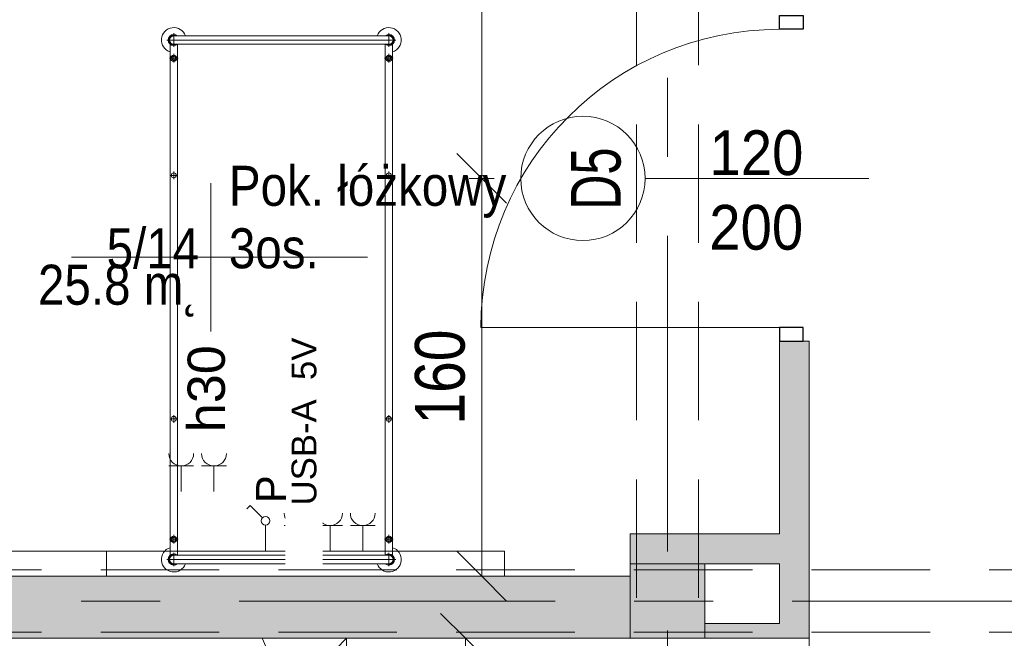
# Model space of a CAD drawing. Header units: centimetres. Extents: x -1631 to 1829, y -257 to 3158.
# Tile 32 of 128: x -873 to -477, y 1833 to 2082. Entities that reach past the tile are written whole.
import ezdxf

# ---------------------------------------------------------------- set-up
doc = ezdxf.new("R2010")
doc.units = ezdxf.units.CM
for name, pattern in [('Dash', [60, 30, -30]), ('Oś', [222.25, 127, -31.75, 31.75, -31.75]), ('Ponad', [39.688, 23.813, -15.875]), ('Ukryte', [71.438, 47.625, -23.813])]:
    doc.linetypes.add(name, pattern=pattern)
for name, color, linetype, lineweight in [('A-ANNO-DIMS', 211, 'Continuous', 13), ('A-ANNO-DIMS-100', 211, 'Continuous', 13), ('A-ANNO-NOTE', 131, 'Continuous', 9), ('A-AREA', 32, 'Continuous', 13), ('A-AREA-IDEN', 2, 'Continuous', 13), ('A-DETL', 90, 'Continuous', 9), ('A-DETL-GENF', 92, 'Continuous', 9), ('A-DETL-HDLN', 90, 'Ukryte', 9), ('A-DETL-MEDM', 33, 'Continuous', 13), ('A-DETL-THIN', 151, 'Continuous', 9), ('A-DOOR', 31, 'Continuous', 13), ('A-FLOR', 192, 'Continuous', 13), ('A-FLOR-OVHD', 1, 'Ponad', 9), ('A-WALL', 113, 'Continuous', 13), ('A-WALL-PATT', 111, 'Continuous', 13), ('I-FURN', 30, 'Continuous', 9), ('Q-SPCQ', 91, 'Continuous', 9), ('S-COLS', 52, 'Continuous', 13), ('S-GRID', 1, 'Continuous', 13)]:
    doc.layers.add(name, color=color, linetype=linetype, lineweight=lineweight)
doc.styles.add('Arial', font='arial.ttf', dxfattribs={"width": 0.9, "height": 18})
doc.styles.add('Arial Narrow_5', font='ARIALN.TTF', dxfattribs={"height": 20})
doc.styles.add('Arial_1', font='arial.ttf', dxfattribs={"width": 0.7, "height": 20})
doc.styles.add('Arial_11', font='arial.ttf', dxfattribs={"width": 0.85, "height": 23})
doc.styles.add('Arial_4', font='arial.ttf', dxfattribs={"height": 10})
doc.styles.add('Arial_5', font='arial.ttf', dxfattribs={"height": 12})
doc.styles.add('Arial_6', font='arial.ttf', dxfattribs={"height": 15})
doc.dimstyles.new('Diagonal_1_100__0__wewnętrzne_1', dxfattribs={"dimscale": 30.48, "dimtxt": 20.468619, "dimasz": 0.656168, "dimexe": 0.164042, "dimexo": 0.0625, "dimgap": 0.032808, "dimtad": 1, "dimdec": 0, "dimdsep": 46, "dimtxsty": 'Arial Narrow_5', "dimblk1": 'OBLIQUE', "dimblk2": 'OBLIQUE', "dimsah": 1, "dimcen": 0.09, "dimazin": 0, "dimtfac": 1, "dimtdec": 4, "dimtix": 1, "dimtmove": 0, "dimatfit": 3, "dimfxl": 0.164042, "dimfxlon": 1, "dimtvp": 1, "dimtolj": 1, "dimtzin": 0, "dimarcsym": 2})

# ---------------------------------------------------------------- blocks, each defined once
blk = doc.blocks.new('M_Concrete-Square-Column - 300 x 300mm-1794508-5_piętro III __10_50 m_ - stan projektowany')
at = {"layer": 'S-COLS', "lineweight": 9}
blk.add_hatch(color=254, dxfattribs=at).paths.add_polyline_path([(15, -15), (15, 15), (-15, 15), (-15, -15)], flags=0)
for p, q in [((15, 15), (-15, 15)), ((-15, 15), (-15, -15)), ((15, -15), (15, 15)), ((-15, -15), (15, -15))]:
    blk.add_line(p, q, dxfattribs=at)
blk = doc.blocks.new('łóżko 195x90 typ FAMED _102039_ - łóżko 195x90 typ FAMED _102039_-1233017-5_piętro III __10_50 m_ - stan projektowany')
at = {"layer": 'I-FURN'}
for p, q in [((-43.25, 101.53), (-43.25, 106.98)), ((43.25, 101.53), (43.25, 106.98)), ((45.97, 104.25), (-45.98, 104.25)), ((-43.25, 105.95), (43.25, 105.95)), ((-44.75, -103.1), (-44.75, 102.61)), ((-43.25, 102.55), (43.25, 102.55)), ((-41.75, 102.55), (-41.75, -103.1)), ((41.75, 102.61), (41.75, -103.05)), ((44.75, -103.1), (44.75, 102.61)), ((-45, 96.93), (-41.5, 96.93)), ((-43.25, 95.18), (-43.25, 98.68)), ((45, 96.93), (41.5, 96.93)), ((43.25, 95.18), (43.25, 98.68)), ((-44.75, 49.81), (-41.75, 49.81)), ((-43.25, 48.31), (-43.25, 51.31)), ((44.75, 49.81), (41.75, 49.81)), ((43.25, 48.31), (43.25, 51.31)), ((-43.25, -49.69), (-43.25, -46.69)), ((43.25, -49.69), (43.25, -46.69)), ((-44.75, -48.19), (-41.75, -48.19)), ((44.75, -48.19), (41.75, -48.19)), ((-43.25, -94.85), (-43.25, -98.35)), ((43.25, -94.85), (43.25, -98.35)), ((-45, -96.6), (-41.5, -96.6)), ((45, -96.6), (41.5, -96.6)), ((-43.25, -102.02), (-43.25, -107.47)), ((43.25, -102.02), (43.25, -107.47)), ((-45.98, -104.75), (45.97, -104.75)), ((-43.25, -103.05), (43.25, -103.05)), ((-43.25, -106.45), (43.25, -106.45))]:
    blk.add_line(p, q, dxfattribs=at)
for centre, radius in [((-43.25, 96.93), 1.25), ((-43.25, 96.93), 0.8), ((43.25, 96.93), 1.25), ((43.25, 96.93), 0.8), ((-43.25, 49.81), 1), ((43.25, 49.81), 1), ((-43.25, -48.19), 1), ((43.25, -48.19), 1), ((-43.25, -96.6), 1.25), ((-43.25, -96.6), 0.8), ((43.25, -96.6), 1.25), ((43.25, -96.6), 0.8)]:
    blk.add_circle(centre, radius, dxfattribs=at)
for centre, radius, start, end in [((-43.25, 104.25), 5, 19.8769, 252.5424), ((43.25, 104.25), 5, 287.4576, 160.1231), ((-43.25, 104.25), 2.23, 49.8221, 310.1779), ((-43.25, 104.25), 1.93, 62.0207, 297.9793), ((-43.25, 104.25), 1.7, 90, 270), ((43.25, 104.25), 2.23, 229.8221, 130.1779), ((43.25, 104.25), 1.93, 242.0207, 117.9793), ((43.25, 104.25), 1.7, 270, 90), ((-43.25, -104.75), 5, 107.4576, 340.1231), ((-43.25, -104.75), 2.23, 47.6113, 310.1779), ((-43.25, -104.75), 1.93, 62.0207, 297.9793), ((43.25, -104.75), 5, 199.8769, 72.5424), ((43.25, -104.75), 2.23, 229.8221, 130.1779), ((43.25, -104.75), 1.93, 242.0207, 117.9793), ((-43.25, -104.75), 1.7, 90, 270), ((43.25, -104.75), 1.7, 270, 90)]:
    blk.add_arc(centre, radius, start, end, dxfattribs=at)
blk = doc.blocks.new('Panel Gazowo Oswietleniowy 2 - Type 1-2423720-5_piętro III __10_50 m_ - stan projektowany')
at = {"layer": 'Q-SPCQ'}
for p, q in [((-112.5, 56.83), (-102.5, 56.83)), ((-107.5, 56.83), (-107.5, 46.5)), ((-99.33, 56.83), (-89.33, 56.83)), ((-94.33, 56.83), (-94.33, 46.5)), ((47.5, 56.83), (57.5, 56.83)), ((52.5, 56.83), (52.5, 46.5)), ((60.67, 56.83), (70.67, 56.83)), ((65.67, 56.83), (65.67, 46.5)), ((-79.82, 40.93), (-81.13, 39.62)), ((-74.88, 35.98), (-79.82, 40.93)), ((80.18, 40.93), (78.87, 39.62)), ((85.12, 35.98), (80.18, 40.93)), ((-73.64, 22.5), (-73.64, 33)), ((-66.13, 32.83), (-56.13, 32.83)), ((-61.13, 32.83), (-61.13, 22.5)), ((-52.67, 32.83), (-42.67, 32.83)), ((-47.67, 32.83), (-47.67, 22.5)), ((-39.5, 32.83), (-29.5, 32.83)), ((-34.5, 32.83), (-34.5, 22.5)), ((86.36, 22.5), (86.36, 33)), ((93.87, 32.83), (103.87, 32.83)), ((98.87, 32.83), (98.87, 22.5)), ((107.33, 32.83), (117.33, 32.83)), ((112.33, 32.83), (112.33, 22.5)), ((120.5, 32.83), (130.5, 32.83)), ((125.5, 32.83), (125.5, 22.5)), ((-157.5, 12.5), (-157.5, 22.5)), ((-157.5, 22.5), (182.5, 22.5)), ((182.5, 22.5), (182.5, 12.5))]:
    blk.add_line(p, q, dxfattribs=at)
for centre in [(-73.64, 34.75), (86.36, 34.75)]:
    blk.add_circle(centre, 1.75, dxfattribs=at)
for centre, end in [((-107.5, 61.83), 0), ((-94.33, 61.83), 0), ((52.5, 61.83), 0), ((65.67, 61.83), 0), ((-61.13, 37.83), 360), ((-47.67, 37.83), 360), ((-34.5, 37.83), 360), ((98.87, 37.83), 360), ((112.33, 37.83), 360), ((125.5, 37.83), 360)]:
    blk.add_arc(centre, 5, 180, end, dxfattribs=at)
blk = doc.blocks.new('DRZWI 1S - automatyczna etykieta - Drzwi 120-2386914-5_piętro III __10_50 m_ - stan projektowany')
at = {"layer": 'A-DETL-GENF'}
for p, q in [((-65.5, 3.5), (-60, 3.5)), ((-65.5, -6), (-65.5, 3.5)), ((-60, 3.5), (-60, -6)), ((60, 3.5), (65.5, 3.5)), ((60, -6), (60, 3.5)), ((65.5, 3.5), (65.5, -6)), ((-60, -6), (-65.5, -6)), ((65.5, -6), (60, -6))]:
    blk.add_line(p, q, dxfattribs=at)
at = {"layer": 'A-DETL-MEDM', "lineweight": 25}
for p, q in [((-65.5, -6), (-65.5, 3.5)), ((-65.5, 3.5), (-60, 3.5)), ((-60, 3.5), (-60, -6)), ((60, 3.5), (60, -6)), ((65.5, 3.5), (60, 3.5)), ((65.5, -6), (65.5, 3.5)), ((-60, -6), (-65.5, -6)), ((60, -6), (65.5, -6))]:
    blk.add_line(p, q, dxfattribs=at)
at = {"layer": 'A-DOOR'}
blk.add_line((60, -6), (60, -126), dxfattribs=at)
blk.add_arc((60, -6), 120, 180, 270, dxfattribs=at)
blk = doc.blocks.new('DIMBLOCK74-5_piętro III __10_50 m_ - stan projektowany')
at = {"layer": 'A-ANNO-DIMS-100', "transparency": 16777216}
for p, q in [((-693.86, 1833.33), (-703.86, 1843.33)), ((-698.86, 1833.33), (-688.86, 1833.33)), ((-693.86, 1833.33), (-698.86, 1833.33)), ((-693.86, 1683.33), (-693.86, 1833.33)), ((-693.86, 1833.33), (-683.86, 1823.33)), ((-693.86, 1683.33), (-703.86, 1693.33)), ((-698.86, 1683.33), (-688.86, 1683.33)), ((-693.86, 1683.33), (-698.86, 1683.33)), ((-693.86, 1683.33), (-683.86, 1673.33))]:
    blk.add_line(p, q, dxfattribs=at)
at = {"layer": 'A-ANNO-DIMS-100', "color": 0, "transparency": 16777216, "insert": (-720.71, 1739.32), "char_height": 20, "width": 45.6158, "attachment_point": 1, "rotation": 90, "line_spacing_factor": 0.974696, "style": 'Arial Narrow_5'}
blk.add_mtext('150', dxfattribs=at)
blk = doc.blocks.new('_Oblique')
at = {"color": 0, "linetype": 'ByBlock', "lineweight": -2}
blk.add_line((-0.5, -0.5), (0.5, 0.5), dxfattribs=at)
blk = doc.blocks.new('DIMBLOCK136-5_piętro III __10_50 m_ - stan projektowany')
at = {"layer": 'A-ANNO-DIMS-100', "transparency": 16777216}
for p, q in [((-687.3, 2018.33), (-697.3, 2028.33)), ((-692.3, 2018.33), (-682.3, 2018.33)), ((-687.3, 2018.33), (-692.3, 2018.33)), ((-687.3, 1858.33), (-687.3, 2018.33)), ((-687.3, 2018.33), (-677.3, 2008.33)), ((-687.3, 1858.33), (-697.3, 1868.33)), ((-692.3, 1858.33), (-682.3, 1858.33)), ((-687.3, 1858.33), (-692.3, 1858.33)), ((-687.3, 1858.33), (-677.3, 1848.33))]:
    blk.add_line(p, q, dxfattribs=at)
at = {"layer": 'A-ANNO-DIMS-100', "color": 0, "transparency": 16777216, "insert": (-714.15, 1919.32), "char_height": 20, "width": 45.6158, "attachment_point": 1, "rotation": 90, "line_spacing_factor": 0.974696, "style": 'Arial Narrow_5'}
blk.add_mtext('160', dxfattribs=at)
blk = doc.blocks.new('DIMBLOCK137-5_piętro III __10_50 m_ - stan projektowany')
at = {"layer": 'A-ANNO-DIMS-100', "transparency": 16777216}
for p, q in [((-687.3, 2277.33), (-697.3, 2287.33)), ((-692.3, 2277.33), (-682.3, 2277.33)), ((-687.3, 2277.33), (-692.3, 2277.33)), ((-687.3, 2018.33), (-687.3, 2277.33)), ((-687.3, 2277.33), (-677.3, 2267.33)), ((-687.3, 2018.33), (-697.3, 2028.33)), ((-692.3, 2018.33), (-682.3, 2018.33)), ((-687.3, 2018.33), (-692.3, 2018.33)), ((-687.3, 2018.33), (-677.3, 2008.33))]:
    blk.add_line(p, q, dxfattribs=at)
at = {"layer": 'A-ANNO-DIMS-100', "color": 0, "transparency": 16777216, "insert": (-714.15, 2128.82), "char_height": 20, "width": 45.6158, "attachment_point": 1, "rotation": 90, "line_spacing_factor": 0.974696, "style": 'Arial Narrow_5'}
blk.add_mtext('259', dxfattribs=at)
blk = doc.blocks.new('METKA_POMIESZCZENIA2 - Rozbudowana - bez ramki-2396678-5_piętro III __10_50 m_ - stan projektowany')
at = {"layer": 'A-AREA-IDEN'}
for p, q in [((0, 0.425), (0, 0)), ((0.0976, 0), (-0.8, 0)), ((-0.8, 0), (0.9, 0)), ((0, 0), (0, -0.425))]:
    blk.add_line(p, q, dxfattribs=at)

msp = doc.modelspace()

# ---------------------------------------------------------------- hatches: boundary and pattern name
at = {"layer": 'A-WALL-PATT'}
h = msp.add_hatch(color=9, dxfattribs=at)
h.paths.add_polyline_path([(-555.62, 1833.33), (-555.62, 1952.83), (-567.62, 1952.83), (-567.62, 1833.33)], flags=0)
h.paths.add_polyline_path([(-555.62, 2173.83), (-555.62, 2482.83), (-567.62, 2482.83), (-567.62, 2173.83)], flags=0)
h.paths.add_polyline_path([(-555.62, 2703.83), (-555.62, 2824.33), (-567.62, 2824.33), (-567.62, 2703.83), (-558.12, 2703.83)], flags=0)
for points in [[(-567.62, 1863.33), (-567.62, 1875.33), (-627.62, 1875.33), (-627.62, 1863.33), (-597.62, 1863.33)], [(-628.34, 1833.33), (-627.62, 1833.33), (-627.62, 1858.33), (-1197.62, 1858.33), (-1197.62, 1833.33), (-719.31, 1833.33)], [(-567.62, 1833.33), (-567.62, 1839.33), (-597.62, 1839.33), (-597.62, 1833.33), (-582.85, 1833.33)]]:
    msp.add_hatch(color=9, dxfattribs=at).paths.add_polyline_path(points, flags=0)

# ---------------------------------------------------------------- linework, layer by layer
at = {"layer": 'A-ANNO-NOTE', "lineweight": 13}
msp.add_line((-531.62, 2018.33), (-621.62, 2018.33), dxfattribs=at)
msp.add_line((-531.62, 2018.33), (-621.62, 2018.33), dxfattribs=at)
msp.add_circle((-646.62, 2018.33), 25, dxfattribs=at)
at = {"layer": 'A-AREA', "lineweight": 9}
msp.add_line((-1037.41, 1533.33), (-741.62, 1833.33), dxfattribs=at)
at = {"layer": 'A-DETL', "linetype": 'Dash', "lineweight": 25}
msp.add_open_spline([(-552.77, 2638.57), (-478.91, 2638.57), (-476.08, 2638.57), (-439.12, 2638.57), (-439.12, 2601.62), (-439.12, 2598.79), (-439.12, 2573.54), (-439.12, 1655.82), (-439.12, 1618.87), (-439.12, 1616.04), (-439.12, 1512.36), (-439.12, 1509.53), (-439.12, 1472.57), (-476.08, 1472.57), (-478.91, 1472.57), (-555.62, 1472.57)], degree=3, knots=[0, 0, 0, 0, 1.242892, 2.082132, 2.921372, 3.63261, 13.975949, 24.692511, 35.163852, 36.732804, 37.928533, 39.497485, 40.336725, 41.175965, 42.450024, 42.450024, 42.450024, 42.450024], dxfattribs=at)
at = {"layer": 'A-DETL-HDLN'}
for p, q in [((-625.12, 420.83), (-625.12, 2793.33)), ((-600.12, 420.83), (-600.12, 2793.33)), ((-1197.62, 1835.83), (1172.38, 1835.83))]:
    msp.add_line(p, q, dxfattribs=at)
at = {"layer": 'A-DETL-THIN'}
msp.add_line((-775.62, 1833.33), (-741.62, 1758.33), dxfattribs=at)
at = {"layer": 'A-FLOR', "lineweight": 9}
msp.add_line((-741.62, 1833.33), (-741.62, 1533.33), dxfattribs=at)
at = {"layer": 'A-FLOR-OVHD'}
msp.add_line((-555.62, 1833.33), (-555.62, 1383.33), dxfattribs=at)
at = {"layer": 'A-WALL', "lineweight": 9}
for p, q in [((-567.62, 1952.83), (-567.62, 1875.33)), ((-555.62, 1952.83), (-558.12, 1952.83)), ((-555.62, 1833.33), (-555.62, 1952.83)), ((-567.62, 1875.33), (-627.62, 1875.33)), ((-627.62, 1875.33), (-627.62, 1863.33)), ((-597.62, 1863.33), (-567.62, 1863.33)), ((-567.62, 1863.33), (-567.62, 1839.33)), ((-627.62, 1858.33), (-1197.62, 1858.33)), ((-567.62, 1839.33), (-597.62, 1839.33)), ((-1197.62, 1833.33), (-627.62, 1833.33)), ((-597.62, 1833.33), (-555.62, 1833.33))]:
    msp.add_line(p, q, dxfattribs=at)
at = {"layer": 'S-GRID', "linetype": 'Oś'}
for p, q in [((-612.62, 2884.27), (-612.62, 27.13)), ((1342.46, 1848.33), (-1368.76, 1848.33))]:
    msp.add_line(p, q, dxfattribs=at)

# ---------------------------------------------------------------- block references
at = {"layer": 'A-DOOR', "rotation": 269.9999999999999}
msp.add_blockref('DRZWI 1S - automatyczna etykieta - Drzwi 120-2386914-5_piętro III __10_50 m_ - stan projektowany', (-561.62, 2018.33), dxfattribs=at)
at = {"layer": 'I-FURN'}
msp.add_blockref('łóżko 195x90 typ FAMED _102039_ - łóżko 195x90 typ FAMED _102039_-1233017-5_piętro III __10_50 m_ - stan projektowany', (-767.87, 1969.77), dxfattribs=at)
at = {"layer": 'Q-SPCQ'}
for p in [(-1020.62, 1845.83), (-860.62, 1845.83)]:
    msp.add_blockref('Panel Gazowo Oswietleniowy 2 - Type 1-2423720-5_piętro III __10_50 m_ - stan projektowany', p, dxfattribs=at)
at = {"layer": 'S-COLS', "lineweight": 9}
msp.add_blockref('M_Concrete-Square-Column - 300 x 300mm-1794508-5_piętro III __10_50 m_ - stan projektowany', (-612.62, 1848.33), dxfattribs=at)

# ---------------------------------------------------------------- texts
at = {"layer": 'A-ANNO-NOTE', "lineweight": 211, "char_height": 18, "width": 38.07, "attachment_point": 5, "line_spacing_factor": 0.936439, "style": 'Arial'}
for s, insert in [('\\pxqc,t6.35,12.7,19.05,25.4,31.75,38.1,44.45,50.8,57.15,63.5,69.85,76.2,82.55,88.9,95.25,101.6,107.95,114.3,120.65,127,133.35,139.7,146.05,152.4,158.75,165.1,171.45,177.8,184.15,190.5,196.85,203.2;{120}', (-576.86, 2028.56)), ('\\pxqc,t6.35,12.7,19.05,25.4,31.75,38.1,44.45,50.8,57.15,63.5,69.85,76.2,82.55,88.9,95.25,101.6,107.95,114.3,120.65,127,133.35,139.7,146.05,152.4,158.75,165.1,171.45,177.8,184.15,190.5,196.85,203.2;{200}', (-576.95, 1998.56))]:
    msp.add_mtext(s, dxfattribs=dict(at, insert=insert))
at = {"layer": 'A-ANNO-NOTE', "lineweight": 211, "insert": (-641.33, 2018.26), "char_height": 20, "width": 25.97, "attachment_point": 5, "rotation": 90, "line_spacing_factor": 0.936439, "style": 'Arial_1'}
msp.add_mtext('\\pxqc,t4.445,8.89,13.335,17.78,22.225,26.67,31.115,35.56,40.005,44.45,48.895,53.34,57.785,62.23,66.675,71.12,75.565,80.01,84.455,88.9,93.345,97.79,102.235,106.68,111.125,115.57,120.015,124.46,128.905,133.35,137.795,142.24;{D5}', dxfattribs=at)
at = {"layer": 'A-AREA-IDEN', "char_height": 16.1, "line_spacing_factor": 0.936439, "style": 'Arial_11'}
for s, insert, width, attachment_point in [('\\pt84.99995,169.9999,255.00008,340.00003,424.99998,509.99993,595.00011,680.00006,765.00001,849.99996,934.99991,1020.00009,1105.00004,1189.99999,1274.99994,1359.99989,1445.00007,1530.00002,1614.99997,1699.99992,1785.0001,1870.00005,1955,2039.99995,2124.9999,2210.00008,2295.00003,2379.99998,2464.99993,2550.00011,2635.00006,2720.00001;Pok. łóżkowy\\P3os.', (-788.95, 1981.96), 109.837, 7), ('\\pxqr,t3.69565,7.3913,11.08696,14.78261,18.47826,22.17391,25.86957,29.56522,33.26087,36.95652,40.65217,44.34783,48.04348,51.73913,55.43478,59.13043,62.82609,66.52174,70.21739,73.91304,77.6087,81.30435,85,88.69565,92.3913,96.08696,99.78261,103.47826,107.17391,110.86957,114.56522,118.26087;{5/14}', (-800.9, 1981.96), 37.009, 9)]:
    msp.add_mtext(s, dxfattribs=dict(at, insert=insert, width=width, attachment_point=attachment_point))

# ---------------------------------------------------------------- dimensions: what is measured, and where the dimension line sits
at = {"layer": 'A-ANNO-DIMS'}
for base, p1, p2, override, picture, middle in [((-687.3, 2277.33), (-692.3, 2018.33), (-692.3, 2277.33), {"dimpost": '<>', "dimfxl": 259}, 'DIMBLOCK137-5_piętro III __10_50 m_ - stan projektowany', (-698.51, 2147.83)), ((-687.3, 2018.33), (-692.3, 1858.33), (-692.3, 2018.33), {"dimpost": '<>', "dimfxl": 160}, 'DIMBLOCK136-5_piętro III __10_50 m_ - stan projektowany', (-698.51, 1938.33)), ((-693.86, 1833.33), (-698.86, 1683.33), (-698.86, 1833.33), {"dimpost": '<>', "dimfxl": 150}, 'DIMBLOCK74-5_piętro III __10_50 m_ - stan projektowany', (-705.07, 1758.33))]:
    dim = msp.add_linear_dim(base=base, p1=p1, p2=p2, angle=90, dimstyle='Diagonal_1_100__0__wewnętrzne_1', override=override, dxfattribs=at)
    dim.commit()
    dim.dimension.update_dxf_attribs({"geometry": picture, "text_midpoint": middle})

# ---------------------------------------------------------------- next in the draw order: texts
at = {"layer": 'A-ANNO-NOTE', "lineweight": 13, "rotation": 90, "line_spacing_factor": 0.936439, "bg_fill": 3, "box_fill_scale": 1.25, "bg_fill_color": 256, "bg_fill_true_color": 13158600, "bg_fill_transparency": 0}
for s, insert, char_height, width, attachment_point, style in [('\\pxqc,t12.7,25.4,38.1,50.8,63.5,76.2,88.9,101.6,114.3,127,139.7,152.4,165.1,177.8,190.5,203.2,215.9,228.6,241.3,254,266.7,279.4,292.1,304.8,317.5,330.2,342.9,355.6,368.3,381,393.7,406.4;{USB-A  5V}', (-758.7, 1920.56), 10, 113.1, 5, 'Arial_4'), ('\\pxt8.46667,16.93333,25.4,33.86667,42.33333,50.8,59.26667,67.73333,76.2,84.66667,93.13333,101.6,110.06667,118.53333,127,135.46667,143.93333,152.4,160.86667,169.33333,177.8,186.26667,194.73333,203.2,211.66667,220.13333,228.6,237.06667,245.53333,254,262.46667,270.93333;{h30}', (-805.56, 1916.27), 15, 36.764, 1, 'Arial_6')]:
    msp.add_mtext(s, dxfattribs=dict(at, insert=insert, char_height=char_height, width=width, attachment_point=attachment_point, style=style))

# ---------------------------------------------------------------- next in the draw order: linework, layer by layer
at = {"layer": 'A-DETL-HDLN'}
msp.add_line((-1197.62, 1860.83), (1172.38, 1860.83), dxfattribs=at)

# ---------------------------------------------------------------- next in the draw order: block references
at = {"layer": 'A-AREA-IDEN', "xscale": 69.99999999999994, "yscale": 69.99999999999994, "zscale": 69.99999999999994}
msp.add_blockref('METKA_POMIESZCZENIA2 - Rozbudowana - bez ramki-2396678-5_piętro III __10_50 m_ - stan projektowany', (-796.25, 1986.7), dxfattribs=at)

# ---------------------------------------------------------------- next in the draw order: texts
at = {"layer": 'A-ANNO-NOTE', "lineweight": 13, "insert": (-772.02, 1893.32), "char_height": 12, "width": 12.019, "attachment_point": 5, "rotation": 90, "line_spacing_factor": 0.936439, "style": 'Arial_5'}
msp.add_mtext('\\pxqc,t10.58333,21.16667,31.75,42.33333,52.91667,63.5,74.08333,84.66667,95.25,105.83333,116.41667,127,137.58333,148.16667,158.75,169.33333,179.91667,190.5,201.08333,211.66667,222.25,232.83333,243.41667,254,264.58333,275.16667,285.75,296.33333,306.91667,317.5,328.08333,338.66667;{P}', dxfattribs=at)
at = {"layer": 'A-AREA-IDEN', "insert": (-800.9, 1983.63), "char_height": 16.1, "width": 64.141, "attachment_point": 3, "line_spacing_factor": 0.936439, "style": 'Arial_11'}
msp.add_mtext('\\pt84.99995,169.9999,255.00008,340.00003,424.99998,509.99993,595.00011,680.00006,765.00001,849.99996,934.99991,1020.00009,1105.00004,1189.99999,1274.99994,1359.99989,1445.00007,1530.00002,1614.99997,1699.99992,1785.0001,1870.00005,1955,2039.99995,2124.9999,2210.00008,2295.00003,2379.99998,2464.99993,2550.00011,2635.00006,2720.00001;25.8 m˛', dxfattribs=at)

doc.saveas('drawing.dxf')
